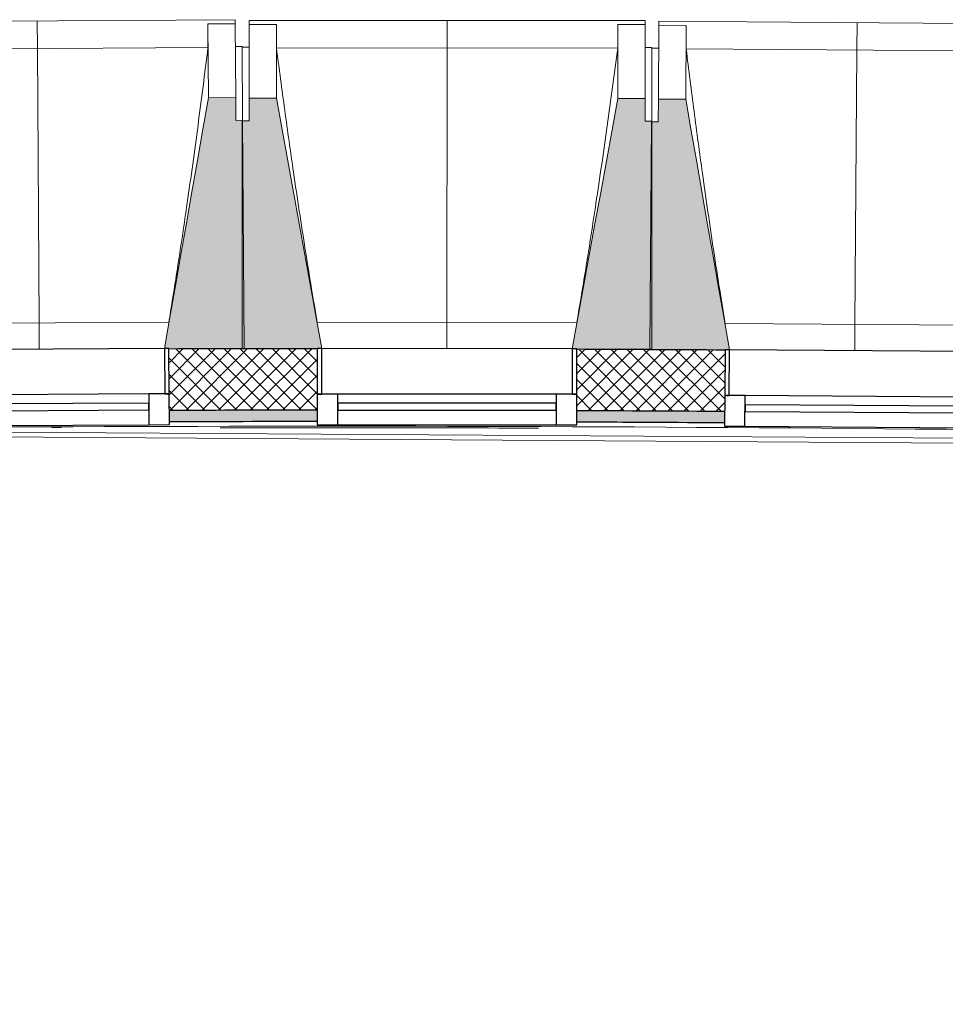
# Model space of a CAD drawing. Header units: millimetres. Extents: x -24070 to 30874, y -36590 to 4541.
# Tile 6 of 94: x -21988 to -19955, y -15539 to -13376. Entities that reach past the tile are written whole.
import ezdxf

# ---------------------------------------------------------------- set-up
doc = ezdxf.new("R2010")
doc.units = ezdxf.units.MM
for name, color, linetype, lineweight in [('A-FLOR-HRAL', 7, 'Continuous', 18), ('A-WALL', 7, 'Continuous', 25), ('A-WALL-PATT', 7, 'Continuous', 25), ('BATIEMENT', 7, 'Continuous', 18), ('BATIMENT', 7, 'Continuous', 25), ('FENETRES', 7, 'Continuous', 25), ('GEN', 7, 'Continuous', 18), ('SOLS', 7, 'Continuous', 25)]:
    doc.layers.add(name, color=color, linetype=linetype, lineweight=lineweight)
doc.layers.add('A-GLAZ', color=7, linetype='Continuous', lineweight=25, true_color=0x5c63b1)

# ---------------------------------------------------------------- blocks, each defined once
blk = doc.blocks.new('XXX_VIDE FENETRE - 550-377501-2021_015_1111_DCE_1_50_N0 FINI_PLB_GEN')
at = {"layer": 'A-GLAZ'}
for p, q in [((240, -120), (-240, -120)), ((-240, -120), (-240, -135)), ((240, -135), (240, -120)), ((-240, -135), (240, -135))]:
    blk.add_line(p, q, dxfattribs=at)
at = {"layer": 'FENETRES'}
for p, q in [((-285, 0), (-285, -100)), ((-275, 0), (-285, 0)), ((275, 0), (-275, 0)), ((-275, -100), (-275, 0)), ((285, 0), (275, 0)), ((275, 0), (275, -100)), ((285, -100), (285, 0)), ((-285, -100), (-275, -100)), ((-240, -100), (-285, -100)), ((-285, -100), (-285, -167.5)), ((-240, -167.5), (-240, -100)), ((240, -100), (-240, -100)), ((240, -100), (240, -167.5)), ((285, -100), (240, -100)), ((275, -100), (285, -100)), ((285, -167.5), (285, -100)), ((-285, -167.5), (-240, -167.5)), ((-240, -167.5), (240, -167.5)), ((240, -167.5), (285, -167.5))]:
    blk.add_line(p, q, dxfattribs=at)
blk = doc.blocks.new('Garde-corps - Garde-corps-505471-2021_015_1111_DCE_1_50_N0 FINI_PLB_GEN')
at = {"layer": 'A-FLOR-HRAL'}
for p, q in [((-22974.4, -14275.7), (-17756.7, -14309.4)), ((-21918.6, -14271.9), (-21896.5, -14271.8))]:
    blk.add_line(p, q, dxfattribs=at)
at = {"layer": 'A-FLOR-HRAL', "flags": 128}
blk.add_lwpolyline([(-23168.9, -14284.7), (-17678.6, -14320.7), (-14410.7, -14446.4)], dxfattribs=at)
at = {"layer": 'A-FLOR-HRAL'}
for radius, start, end in [(137283.1, 90.004947, 90.140434), (137273, 87.112212, 90.771971), (137269.6, 89.802207, 90.094064), (137283.1, 89.631565, 89.767052)]:
    blk.add_arc((-21322.9, -151541.9), radius, start, end, dxfattribs=at)
blk = doc.blocks.new('B02_ARC_rvt-1-2021_015_1111_DCE_1_50_N0 FINI_PLB_GEN')
at = {"layer": 'A-WALL-PATT', "lineweight": 18}
h = blk.add_hatch(dxfattribs=at)
h.set_pattern_fill('FP_1', color=256, style=0, pattern_type=2)
h.set_pattern_definition([(45, (0, 0), (-17.67767, 17.67767), []), (135, (0, 0), (-17.67767, -17.67767), [])])
h.paths.add_polyline_path([(-2612.4, -15514.6), (-2594.6, -15381.2), (-2906.6, -15338.2), (-2924.2, -15472), (-2712.5, -15500.8)])
h.paths.add_polyline_path([(-3489.2, -15396.8), (-3471.6, -15263), (-3794.6, -15221.1), (-3811.3, -15355), (-3493.4, -15396.3)])
h.paths.add_polyline_path([(-4376.8, -15283.5), (-4360.1, -15149.5), (-4683.3, -15109.7), (-4698.3, -15243.9), (-4380.8, -15283)])
h.paths.add_polyline_path([(-5264.3, -15176.1), (-5249.3, -15041.9), (-5572.8, -15004.2), (-5587.8, -15138.4), (-5268.1, -15175.6)])
h.paths.add_polyline_path([(-6154.1, -15074.2), (-6139.2, -14940), (-6462.9, -14904.4), (-6477, -15038.7), (-6157.7, -15073.8)])
h.paths.add_polyline_path([(-7043.8, -14978.3), (-7030.1, -14843.9), (-7353.6, -14810.5), (-7366.9, -14944.9), (-7047.2, -14977.9)])
h.paths.add_polyline_path([(-7934, -14888.1), (-7921.1, -14753.7), (-8245, -14722.4), (-8256.4, -14856.9), (-7937.2, -14887.8)])
h.paths.add_polyline_path([(-8824, -14803.8), (-8812.5, -14669.3), (-9136.9, -14640.1), (-9148.3, -14774.6), (-8826.9, -14803.6)])
h.paths.add_polyline_path([(-9716.2, -14725.2), (-9704.9, -14590.7), (-10029.3, -14563.6), (-10039.9, -14698.1), (-9718.9, -14725)])
h.paths.add_polyline_path([(-10608, -14652.5), (-10597.7, -14517.9), (-10922.2, -14492.9), (-10931.9, -14627.5), (-10610.6, -14652.3)])
h.paths.add_polyline_path([(-11500.3, -14585.6), (-11490.9, -14450.9), (-11815.5, -14428), (-11823.4, -14562.8), (-11502.7, -14585.4)])
h.paths.add_polyline_path([(-12392.2, -14524.5), (-12384.2, -14389.7), (-12709.2, -14368.9), (-12717.2, -14503.7), (-12394.2, -14524.4)])
h.paths.add_polyline_path([(-13286.1, -14469.2), (-13278.2, -14334.4), (-13603.3, -14315.7), (-13610.4, -14450.5), (-13288, -14469.1)])
h.paths.add_polyline_path([(-14179.6, -14419.7), (-14172.5, -14284.9), (-14497.7, -14268.3), (-14503.9, -14403.2), (-14181.3, -14419.6)])
h.paths.add_polyline_path([(-15073.3, -14376.1), (-15067.1, -14241.2), (-15392.5, -14226.8), (-15397.8, -14361.7), (-15074.8, -14376)])
h.paths.add_polyline_path([(-15967.3, -14338.3), (-15962, -14203.4), (-16287.4, -14191), (-16291.9, -14326), (-15968.6, -14338.2)])
h.paths.add_polyline_path([(-16861.5, -14306.3), (-16857.1, -14171.3), (-17182.6, -14161.1), (-17186.2, -14296.1), (-16862.6, -14306.2)])
h.paths.add_polyline_path([(-17755.9, -14280.1), (-17752.4, -14145.2), (-18078, -14137.1), (-18080.6, -14272.1), (-17756.8, -14280.1)])
h.paths.add_polyline_path([(-18650.5, -14259.8), (-18647.8, -14124.8), (-18973.4, -14118.9), (-18974.8, -14253.9), (-18651.1, -14259.8)])
h.paths.add_polyline_path([(-23343, -14248.6), (-23124.3, -14245.6), (-23126, -14110.6), (-23345.1, -14113.6), (-23343, -14247.7)])
h.paths.add_polyline_path([(-19545.2, -14245.3), (-19543.4, -14110.3), (-19869, -14106.5), (-19869.7, -14241.5), (-19545.6, -14245.3)])
h.paths.add_polyline_path([(-22554.3, -14239.3), (-22229.5, -14236.8), (-22230.4, -14101.8), (-22556, -14104.3), (-22554.3, -14237.9)])
h.paths.add_polyline_path([(-20439.9, -14236.6), (-20439, -14101.6), (-20764.7, -14099.9), (-20764.7, -14234.9), (-20440.2, -14236.6)])
h.paths.add_polyline_path([(-21659.5, -14234.2), (-21334.7, -14233.8), (-21334.7, -14098.8), (-21660.4, -14099.2), (-21659.5, -14233.9)])
at = {"layer": 'A-WALL-PATT', "true_color": 0xdadada}
h = blk.add_hatch(color=254, dxfattribs=at)
h.paths.add_polyline_path([(-2615.8, -15539.3), (-2612.4, -15514.6), (-2924.2, -15472), (-2927.5, -15496.8), (-2737.8, -15522.6)])
h.paths.add_polyline_path([(-3492.5, -15421.6), (-3489.2, -15396.8), (-3811.3, -15355), (-3814.4, -15379.8), (-3493.4, -15421.5)])
h.paths.add_polyline_path([(-4379.9, -15308.3), (-4376.8, -15283.5), (-4500.5, -15268.2), (-4503.4, -15293), (-4380.8, -15308.2)])
h.paths.add_polyline_path([(-4572.9, -15284.4), (-4570, -15259.6), (-4698.3, -15243.9), (-4701.1, -15268.7), (-4579.1, -15283.7)])
h.paths.add_polyline_path([(-5267, -15200.9), (-5264.3, -15176.1), (-5587.8, -15138.4), (-5590.5, -15163.2), (-5268.1, -15200.8)])
h.paths.add_polyline_path([(-6156.9, -15099.1), (-6154.1, -15074.2), (-6477, -15038.7), (-6479.6, -15063.6), (-6157.7, -15099)])
h.paths.add_polyline_path([(-7046.4, -15003.1), (-7043.8, -14978.3), (-7366.9, -14944.9), (-7369.3, -14969.7), (-7047.2, -15003)])
h.paths.add_polyline_path([(-7936.5, -14913), (-7934, -14888.1), (-8256.4, -14856.9), (-8258.5, -14881.8), (-7937.2, -14912.9)])
h.paths.add_polyline_path([(-8826.1, -14828.7), (-8824, -14803.8), (-9148.3, -14774.6), (-9150.4, -14799.5), (-8826.9, -14828.7)])
h.paths.add_polyline_path([(-9718.3, -14750.1), (-9716.2, -14725.2), (-9847.3, -14714.2), (-9849.8, -14739), (-9718.9, -14750.1)])
h.paths.add_polyline_path([(-9919.5, -14733.2), (-9917.1, -14708.3), (-10039.9, -14698.1), (-10041.8, -14723.1), (-9925.8, -14732.7)])
h.paths.add_polyline_path([(-10610, -14677.4), (-10608, -14652.5), (-10931.9, -14627.5), (-10933.7, -14652.5), (-10610.6, -14677.4)])
h.paths.add_polyline_path([(-11502.1, -14610.5), (-11500.3, -14585.6), (-11823.4, -14562.8), (-11824.9, -14587.7), (-11502.7, -14610.5)])
h.paths.add_polyline_path([(-12393.6, -14549.5), (-12392.2, -14524.5), (-12717.2, -14503.7), (-12718.6, -14528.7), (-12394.2, -14549.4)])
h.paths.add_polyline_path([(-13287.6, -14494.1), (-13286.1, -14469.2), (-13610.4, -14450.5), (-13611.7, -14475.5), (-13288, -14494.1)])
h.paths.add_polyline_path([(-14180.9, -14444.7), (-14179.6, -14419.7), (-14311.6, -14412.9), (-14313.7, -14437.8), (-14181.3, -14444.7)])
h.paths.add_polyline_path([(-14383.6, -14434.3), (-14381.6, -14409.3), (-14503.9, -14403.2), (-14505.1, -14428.2), (-14389.9, -14433.9)])
h.paths.add_polyline_path([(-15074.4, -14401), (-15073.3, -14376.1), (-15397.8, -14361.7), (-15398.8, -14386.7), (-15074.8, -14401)])
h.paths.add_polyline_path([(-15968.3, -14363.2), (-15967.3, -14338.3), (-16291.9, -14326), (-16292.7, -14351), (-15968.6, -14363.2)])
h.paths.add_polyline_path([(-16862.3, -14331.3), (-16861.5, -14306.3), (-17186.2, -14296.1), (-17186.8, -14321.1), (-16862.6, -14331.2)])
h.paths.add_polyline_path([(-17756.6, -14305.1), (-17755.9, -14280.1), (-18080.6, -14272.1), (-18081.1, -14297.1), (-17756.8, -14305.1)])
h.paths.add_polyline_path([(-18651, -14284.8), (-18650.5, -14259.8), (-18975.3, -14253.8), (-18975.6, -14278.8), (-18651.1, -14284.8)])
h.paths.add_polyline_path([(-23207.7, -14271.7), (-23124, -14270.6), (-23124.7, -14245.6), (-23208, -14246.7), (-23207.7, -14271.5)])
h.paths.add_polyline_path([(-19545.5, -14270.3), (-19545.6, -14245.3), (-19870, -14241.5), (-19869.7, -14266.5), (-19545.6, -14270.3)])
h.paths.add_polyline_path([(-22554, -14264.3), (-22229.4, -14261.8), (-22229.8, -14236.8), (-22554.3, -14239.3)])
h.paths.add_polyline_path([(-20440.1, -14261.6), (-20440.2, -14236.6), (-20764.7, -14234.9), (-20764.7, -14259.9), (-20440.2, -14261.6)])
h.paths.add_polyline_path([(-21659.4, -14259.2), (-21334.8, -14258.8), (-21334.8, -14233.8), (-21659.5, -14234.2)])
at = {"layer": 'A-WALL'}
for start, end in [(90.004942, 90.140474), (89.63156, 89.767092)]:
    blk.add_arc((-21322.9, -151541.9), 137308.1, start, end, dxfattribs=at)
at = {"layer": 'BATIEMENT', "lineweight": 25}
for radius, start, end in [(137443.1, 90.004917, 90.140682), (137443.1, 89.631536, 89.767301), (137283.1, 90.004946, 90.140435), (137283.1, 89.631565, 89.767054)]:
    blk.add_arc((-21322.9, -151541.9), radius, start, end, dxfattribs=at)
at = {"layer": 'SOLS'}
for p, q in [((-20740.5, -14100), (-20745.2, -14100)), ((-20676.7, -14260.3), (-20764.8, -14259.9)), ((-20504, -14261.2), (-20666.4, -14260.3))]:
    blk.add_line(p, q, dxfattribs=at)
at = {"layer": 'BATIEMENT', "lineweight": 18}
blk.add_blockref('Garde-corps - Garde-corps-505471-2021_015_1111_DCE_1_50_N0 FINI_PLB_GEN', (0, 0), dxfattribs=at)
at = {"layer": 'FENETRES', "lineweight": 18}
for p, rotation in [((-21945.4, -14099.5), 0.3529371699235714), ((-21049.7, -14098.5), 359.9798707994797), ((-20154, -14103.2), 359.606804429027)]:
    blk.add_blockref('XXX_VIDE FENETRE - 550-377501-2021_015_1111_DCE_1_50_N0 FINI_PLB_GEN', p, dxfattribs=dict(at, rotation=rotation))
blk = doc.blocks.new('20_MUR PREFA_01 - Type 1-3119337-2021_015_1111_DCE_1_50_N0 FINI_PLB_GEN')
at = {"layer": 'GEN'}
for p, q in [((0, 722.1), (0, 661.4)), ((0, 661.4), (0, 58.5)), ((0, 0.7), (0, 58.5))]:
    blk.add_line(p, q, dxfattribs=at)
blk = doc.blocks.new('B02_DC_STR_rvt-1-2021_015_1111_DCE_1_50_N0 FINI_PLB_GEN')
at = {"layer": 'BATIMENT', "lineweight": 5, "true_color": 0x787878}
for points in [[(-21660.4, -14098.5), (-21495.4, -14097.5), (-21498.5, -13596.6), (-21513.5, -13596.6), (-21513.8, -13546.7), (-21573.8, -13547), (-21669.8, -14097.8), (-21660.4, -14097.8)], [(-21334.7, -14099.1), (-21334.7, -14098.4), (-21324.8, -14098.4), (-21424.5, -13548.1), (-21484.5, -13548.1), (-21484.5, -13598.1), (-21499.5, -13598.1), (-21499.7, -14099), (-21334.7, -14099.1)], [(-20599.7, -14099.3), (-20599.5, -13598.4), (-20614.5, -13598.4), (-20614.5, -13548.4), (-20674.5, -13548.4), (-20774.6, -14098.6), (-20764.7, -14098.6), (-20764.7, -14099.3), (-20619.2, -14099.3)], [(-20439, -14102), (-20439, -14101.3), (-20429.2, -14101.3), (-20525.2, -13550.4), (-20585.2, -13550.4), (-20585.6, -13600), (-20600.6, -13599.9), (-20604, -14100.8), (-20439.7, -14101.9)]]:
    blk.add_hatch(color=8, dxfattribs=at).paths.add_polyline_path(points)
at = {"layer": 'BATIEMENT'}
for p, q in [((-21513.8, -13546.7), (-21573.8, -13547)), ((-21513.5, -13596.7), (-21513.8, -13546.7)), ((-21424.5, -13548.1), (-21484.5, -13548.1)), ((-21484.5, -13548.1), (-21484.5, -13598.1)), ((-20614.5, -13548.4), (-20674.5, -13548.4)), ((-20614.5, -13598.4), (-20614.5, -13548.4)), ((-20585.2, -13550), (-20585.6, -13600)), ((-20525.2, -13550.4), (-20585.2, -13550)), ((-21498.5, -13596.6), (-21513.5, -13596.7)), ((-21499.5, -13598.1), (-21499.7, -14099)), ((-21484.5, -13598.1), (-21499.5, -13598.1)), ((-21495.4, -14097.5), (-21498.5, -13596.6)), ((-20599.5, -13598.4), (-20614.5, -13598.4)), ((-20600.6, -13599.9), (-20604, -14100.8)), ((-20585.6, -13600), (-20600.6, -13599.9)), ((-20599.7, -14099.3), (-20599.5, -13598.4)), ((-21660.4, -14098.5), (-21495.4, -14097.5)), ((-21499.7, -14099), (-21334.7, -14099.1)), ((-20764.8, -14099.3), (-20599.7, -14099.3)), ((-20604, -14100.8), (-20439, -14102))]:
    blk.add_line(p, q, dxfattribs=at)
at = {"layer": 'BATIEMENT', "flags": 128}
for points in [[(-21573.8, -13547), (-21585.8, -13616), (-21597.9, -13684.9), (-21610, -13753.8), (-21622.1, -13822.8), (-21634.1, -13891.7), (-21646.2, -13960.7), (-21658.3, -14029.6), (-21670.3, -14097.9)], [(-21324.8, -14098.4), (-21337.2, -14030.2), (-21349.6, -13961.3), (-21362.1, -13892.5), (-21374.6, -13823.6), (-21387.1, -13754.7), (-21399.5, -13685.9), (-21412, -13617), (-21424.5, -13548.1)], [(-20674.5, -13548.4), (-20687, -13617.2), (-20699.5, -13686.1), (-20712.1, -13755), (-20724.6, -13823.8), (-20737.1, -13892.7), (-20749.6, -13961.5), (-20762.2, -14030.4), (-20774.6, -14098.6)], [(-20429.1, -14101.3), (-20441.1, -14033.1), (-20453.1, -13964.1), (-20465.1, -13895.2), (-20477.1, -13826.2), (-20489.2, -13757.3), (-20501.2, -13688.3), (-20513.2, -13619.4), (-20525.2, -13550.4)]]:
    blk.add_lwpolyline(points, dxfattribs=at)
at = {"layer": 'BATIMENT', "lineweight": 18}
for p, q in [((-21514.8, -13375.5), (-22384.8, -13380.9)), ((-21574.8, -13384.9), (-21514.8, -13384.6)), ((-21574.8, -13384.9), (-21573.8, -13547)), ((-21574.8, -13385.2), (-21574.8, -13384.9)), ((-21514.8, -13375.5), (-21514.8, -13384.6)), ((-21514.8, -13384.6), (-21513.8, -13546.7)), ((-21484.5, -13548.1), (-21484.4, -13386)), ((-21484.4, -13386), (-21484.4, -13377)), ((-20614.4, -13377.3), (-21484.4, -13377)), ((-21484.4, -13386), (-21424.4, -13386)), ((-21424.5, -13548.1), (-21424.4, -13386)), ((-21424.4, -13386), (-21424.4, -13386.3)), ((-20674.4, -13386.3), (-20674.5, -13548.4)), ((-20674.5, -13386.5), (-20674.4, -13386.3)), ((-20674.4, -13386.3), (-20614.4, -13386.3)), ((-20614.4, -13386.3), (-20614.5, -13548.4)), ((-20614.4, -13377.3), (-20614.4, -13386.3)), ((-20585.2, -13550), (-20584.1, -13387.9)), ((-20584.1, -13387.8), (-20584.1, -13378.9)), ((-19714.1, -13384.9), (-20584.1, -13378.9)), ((-20584.1, -13387.9), (-20524.1, -13388.4)), ((-20525.2, -13550.4), (-20524.1, -13388.4)), ((-20524.1, -13388.4), (-20524.1, -13388.6)), ((-21574.7, -13436.5), (-22324.2, -13441.1)), ((-21499.5, -13434.5), (-21514.5, -13434.6)), ((-21499.5, -13434.5), (-21498.5, -13596.6)), ((-21484.5, -13436), (-21499.5, -13436)), ((-20599.5, -13436.3), (-20614.5, -13436.3)), ((-20599.5, -13436.3), (-20599.5, -13598.4)), ((-20674.7, -13437.9), (-21424.2, -13437.6)), ((-20584.5, -13437.9), (-20599.5, -13437.8)), ((-19774.7, -13445.1), (-20524.2, -13439.9)), ((-22231, -14043.5), (-21660.5, -14040)), ((-21334.9, -14040.6), (-20764.4, -14040.8)), ((-20438.9, -14043.5), (-19868.4, -14047.4))]:
    blk.add_line(p, q, dxfattribs=at)
at = {"layer": 'BATIMENT', "lineweight": 18, "flags": 128}
for points in [[(-21574.7, -13436.5), (-21574.7, -13426.2), (-21574.7, -13416), (-21574.8, -13405.7), (-21574.8, -13395.5), (-21574.8, -13385.2)], [(-21424.4, -13386.3), (-21424.4, -13396.5), (-21424.3, -13406.8), (-21424.3, -13417.1), (-21424.3, -13427.3), (-21424.2, -13437.6)], [(-20674.7, -13437.9), (-20674.7, -13427.6), (-20674.6, -13417.3), (-20674.6, -13407.1), (-20674.5, -13396.8), (-20674.5, -13386.5)], [(-20524.1, -13388.6), (-20524.1, -13398.9), (-20524.2, -13409.1), (-20524.2, -13419.4), (-20524.2, -13429.7), (-20524.2, -13439.9)]]:
    blk.add_lwpolyline(points, dxfattribs=at)
at = {"layer": 'BATIMENT', "lineweight": 18}
for points, knots in [([(-21660.6, -14040), (-21653.8, -13998.3), (-21643.5, -13933.9), (-21630.2, -13846.5), (-21619.4, -13772.6), (-21608.1, -13692.9), (-21592.6, -13579), (-21581.7, -13493.5), (-21574.7, -13436.5)], [0.0183438, 0.0183438, 0.0183438, 0.0183438, 0.2222222, 0.3333333, 0.4444444, 0.5833333, 0.7222222, 1, 1, 1, 1]), ([(-21424.2, -13437.6), (-21418.3, -13483.2), (-21409.3, -13551.5), (-21396.6, -13642.5), (-21386, -13716.5), (-21374.2, -13796.1), (-21361, -13881.4), (-21347.9, -13962.9), (-21339, -14016), (-21334.8, -14040.6)], [0, 0, 0, 0, 0.2222222, 0.3333333, 0.4444444, 0.5833333, 0.7222222, 0.8611111, 0.9816328, 0.9816328, 0.9816328, 0.9816328]), ([(-20743.8, -13915.7), (-20740.1, -13893), (-20732.9, -13847.5), (-20721.6, -13773.6), (-20709.8, -13694), (-20693.6, -13580.2), (-20682.1, -13494.8), (-20674.7, -13437.9)], [0.2222222, 0.2222222, 0.2222222, 0.2222222, 0.3333333, 0.4444444, 0.5833333, 0.7222222, 1, 1, 1, 1]), ([(-20524.2, -13439.9), (-20518.7, -13485.6), (-20510, -13553.9), (-20498, -13645), (-20487.8, -13719.1), (-20476.5, -13798.8), (-20463.9, -13884.1), (-20451.3, -13965.7), (-20442.8, -14018.8), (-20438.8, -14043.5)], [0, 0, 0, 0, 0.2222222, 0.3333333, 0.4444444, 0.5833333, 0.7222222, 0.8611111, 0.9816328, 0.9816328, 0.9816328, 0.9816328])]:
    blk.add_open_spline(points, degree=3, knots=knots, dxfattribs=at)
blk.add_open_spline([(-20764.5, -14040.8), (-20757.4, -13999.2), (-20750.5, -13957.7), (-20743.8, -13916)], degree=3, dxfattribs=at)
at = {"layer": 'BATIMENT', "color": 5, "lineweight": 25, "true_color": 0x0000ff}
for p, rotation in [((-21945.4, -14100.2), 0.3529371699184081), ((-21049.7, -14099.2), 359.9798707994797), ((-20154, -14103.9), 359.606804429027)]:
    blk.add_blockref('20_MUR PREFA_01 - Type 1-3119337-2021_015_1111_DCE_1_50_N0 FINI_PLB_GEN', p, dxfattribs=dict(at, rotation=rotation))

msp = doc.modelspace()

# ---------------------------------------------------------------- block references
at = {"lineweight": 5}
for name in ['B02_DC_STR_rvt-1-2021_015_1111_DCE_1_50_N0 FINI_PLB_GEN', 'B02_ARC_rvt-1-2021_015_1111_DCE_1_50_N0 FINI_PLB_GEN']:
    msp.add_blockref(name, (0, 0), dxfattribs=at)

doc.saveas('drawing.dxf')
